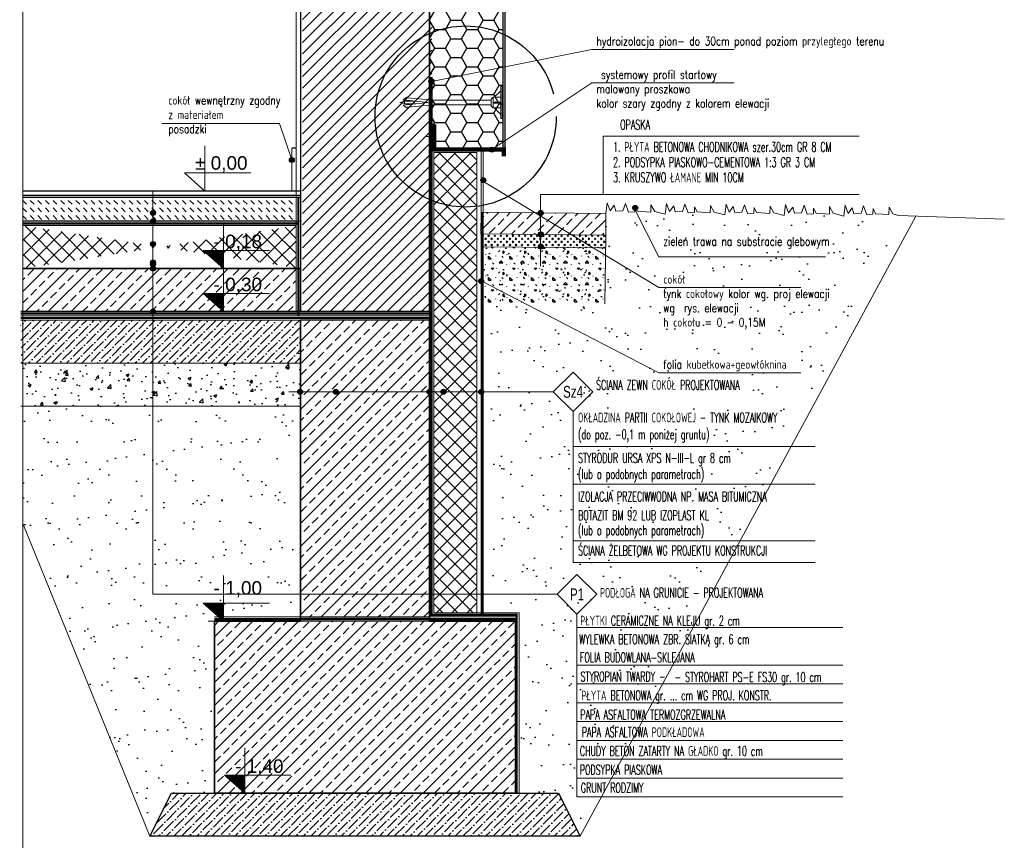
# Model space of a CAD drawing. Header units: millimetres. Extents: x -1427 to 10229, y -1578 to 5221.
# Tile 91 of 129: x 3064 to 3293, y 972 to 1163. Entities that reach past the tile are written whole.
import ezdxf
from ezdxf.enums import TextEntityAlignment as Align

# ---------------------------------------------------------------- set-up
doc = ezdxf.new("R2010")
doc.units = ezdxf.units.MM
doc.linetypes.add('DASHED', pattern=[19.05, 12.7, -6.35])
for name, color, linetype, lineweight in [('0-S-linia-beton-slupy', 7, 'Continuous', 35), ('0-S-linia-optiroc', 43, 'Continuous', 30), ('A WIDOKOWE', 7, 'Continuous', 5), ('A_opis', 7, 'Continuous', 13), ('A_SCIANY ZEWNĘTRZNE', 1, 'Continuous', 30), ('B-widok', 1, 'Continuous', 0), ('WIDOK CIENKA', 199, 'Continuous', 9)]:
    doc.layers.add(name, color=color, linetype=linetype, lineweight=lineweight)
for name, color, linetype in [('A-op', 3, 'Continuous'), ('B-izolacja', 8, 'Continuous'), ('B-izolacja-PW', 7, 'Continuous'), ('H-hatch', 8, 'Continuous')]:
    doc.layers.add(name, color=color, linetype=linetype)
doc.styles.add('Arial', font='arial.ttf')
doc.styles.add('ARIAL TEEN', font='arial.ttf')
doc.styles.add('SIMPLEX', font='simplex.shx', dxfattribs={"width": 0.77})
doc.styles.add('TXT', font='simplex.shx')
pattern_1 = [(0, (-24591.6135, -15357.7944), (5, 5), [0.625, -4.375]), (90, (-24591.6135, -15357.7944), (-5, 5), [0.625, -4.375]), (135, (-24590.9885, -15357.7944), (-5, 4e-16), [0.8838835, -6.1871845]), (0, (-24590.9885, -15354.982), (5, 5), [0.625, -4.375]), (45, (-24590.676, -15355.2944), (4e-16, 5), [0.4419415, -6.629126]), (135, (-24590.676, -15355.2944), (-5, 4e-16), [0.4419415, -6.629126]), (0, (-24589.1135, -15353.732), (5, 5), [0.8838835, -4.1161165]), (45, (-24589.1135, -15353.732), (4e-16, 5), [0.625, -6.446068]), (135, (-24588.2296, -15353.732), (-5, 4e-16), [0.625, -6.446068]), (90, (-24588.176, -15356.5444), (-5, 5), [0.625, -4.375]), (45, (-24588.176, -15356.5444), (4e-16, 5), [0.4419415, -6.629126]), (135, (-24587.8635, -15356.232), (-5, 4e-16), [0.4419415, -6.629126]), (0, (-24590.9885, -15356.5444), (5, 5), [0.3125, -4.1875]), (0, (-24587.2385, -15355.2944), (5, 5), [0.3125, -4.1875]), (90, (-24588.801, -15354.6694), (-5, 5), [0.3125, -4.1875]), (135, (-24588.176, -15357.482), (-5, 4e-16), [0.4419415, -6.629126]), (135, (-24590.3635, -15354.0444), (-5, 4e-16), [0.4419415, -6.629126]), (45, (-24589.2697, -15356.1537), (4e-16, 5), [0.4419415, -6.629126]), (90, (-24589.8947, -15357.1694), (-5, 5), [0.078125, -4.921875]), (90, (-24589.6604, -15355.06), (-5, 5), [0.078125, -4.921875]), (90, (-24587.3166, -15354.2006), (-5, 5), [0.078125, -4.921875]), (90, (-24587.2385, -15356.857), (-5, 5), [0.078125, -4.921875])]
pattern_2 = [(37.5, (-47572.838, -14217.535), (-0.3149668, 9.6341188), [0, -7.6, 0, -8.5, 0, -8.125]), (7.5, (-47572.838, -14217.535), (8.8488835, 14.1107303), [0, -4.1, 0, -6.85, 0, -2.625]), (327.5, (-47578.988, -14217.535), (15.5707093, 0.0282953), [0, -2.5, 0, -9, 0, -11.75]), (317.5, (-47578.988, -14217.535), (15.030633, 4.3883778), [0, -1.25, 0, -5.9, 0, -6.75])]

msp = doc.modelspace()

# ---------------------------------------------------------------- hatches: boundary and pattern name
at = {"layer": 'A_opis', "linetype": 'ByBlock', "lineweight": -2}
for points in [[(3159.59058, 1148.46282, -1), (3160.74985, 1148.46282, -1)], [(3173.63916, 1132.60204, -1), (3174.79843, 1132.60204, -1)], [(3127.14058, 1130.19722, -1), (3128.29985, 1130.19722, -1)], [(3171.64058, 1125.48992, -1), (3172.79985, 1125.48992, -1)], [(3206.94224, 1119.06742, -1), (3208.10151, 1119.06742, -1)], [(3094.8693, 1117.88739, -1), (3096.02856, 1117.88739, -1)], [(3184.97028, 1117.88739, -1), (3186.12955, 1117.88739, -1)], [(3094.8693, 1115.94252, -1), (3096.02856, 1115.94252, -1)], [(3185.02209, 1112.88826, -1), (3186.18135, 1112.88826, -1)], [(3094.8693, 1110.65622, -1), (3096.02856, 1110.65622, -1)], [(3185.02209, 1110.05348, -1), (3186.18135, 1110.05348, -1)], [(3094.8693, 1106.39844, -1), (3096.02856, 1106.39844, -1)], [(3094.8693, 1105.95138, -1), (3096.02856, 1105.95138, -1)], [(3094.8693, 1104.94252, -1), (3096.02856, 1104.94252, -1)], [(3171.14058, 1102.00664, -1), (3172.29985, 1102.00664, -1)], [(3094.8693, 1094.94252, -1), (3096.02856, 1094.94252, -1)], [(3129.0574, 1076.28898, -1), (3130.21667, 1076.28898, -1)], [(3137.37165, 1076.30108, -1), (3138.53091, 1076.30108, -1)], [(3159.11325, 1076.30108, -1), (3160.27252, 1076.30108, -1)], [(3162.37165, 1076.30108, -1), (3163.53091, 1076.30108, -1)], [(3171.1691, 1076.30108, -1), (3172.32837, 1076.30108, -1)]]:
    msp.add_hatch(color=256, dxfattribs=at).paths.add_polyline_path(points)
at = {"layer": 'A_opis'}
h = msp.add_hatch(dxfattribs=at)
h.set_pattern_fill('ANSI31', color=256, style=0)
h.set_pattern_definition([(45, (-47577.8383, -14261.53501), (-0.08838834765, 0.08838834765), [])])
edge = h.paths.add_edge_path()
edge.add_line((3107.08894, 1109.17563), (3111.79856, 1104.93715))
edge.add_line((3111.79856, 1109.17563), (3107.08894, 1109.17563))
edge.add_line((3111.79856, 1109.17563), (3111.79856, 1104.93715))
h = msp.add_hatch(dxfattribs=at)
h.set_pattern_fill('ANSI31', color=256, style=0)
h.set_pattern_definition([(45, (-47577.8383, -14271.53501), (-0.08838834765, 0.08838834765), [])])
edge = h.paths.add_edge_path()
edge.add_line((3107.08894, 1099.17563), (3111.79856, 1094.93715))
edge.add_line((3111.79856, 1099.17563), (3107.08894, 1099.17563))
edge.add_line((3111.79856, 1099.17563), (3111.79856, 1094.93715))
h = msp.add_hatch(dxfattribs=at)
h.set_pattern_fill('ANSI31', color=256, style=0)
h.set_pattern_definition([(45, (-47577.8383, -14343.53822), (-0.08838834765, 0.08838834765), [])])
edge = h.paths.add_edge_path()
edge.add_line((3107.08894, 1027.17242), (3111.79856, 1022.93394))
edge.add_line((3111.79856, 1027.17242), (3107.08894, 1027.17242))
edge.add_line((3111.79856, 1027.17242), (3111.79856, 1022.93394))
h = msp.add_hatch(dxfattribs=at)
h.set_pattern_fill('ANSI31', color=256, style=0)
h.set_pattern_definition([(45, (-47572.8383, -14383.53822), (-0.08838834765, 0.08838834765), [])])
edge = h.paths.add_edge_path()
edge.add_line((3112.08894, 987.17242), (3116.79856, 982.93394))
edge.add_line((3116.79856, 987.17242), (3112.08894, 987.17242))
edge.add_line((3116.79856, 987.17242), (3116.79856, 982.93394))
at = {"layer": 'B-izolacja'}
h = msp.add_hatch(dxfattribs=at)
h.set_pattern_fill('HONEY', color=256, scale=20, style=0)
h.set_pattern_definition([(0, (-47572.8383, -14265.535), (3.75, 2.16506351), [2.5, -5]), (120, (-47572.8383, -14265.535), (-3.75, 2.16506351), [2.5, -5]), (60, (-47572.8383, -14265.535), (8e-16, 4.33012702), [-5, 2.5])])
edge = h.paths.add_edge_path()
edge.add_line((3176.71492, 1206.32922), (3159.71492, 1206.32922))
edge.add_line((3176.71492, 1206.32922), (3176.71492, 1132.93715))
edge.add_line((3176.71492, 1132.93715), (3159.71492, 1132.93715))
edge.add_line((3159.71492, 1132.93715), (3159.71492, 1206.32922))
h = msp.add_hatch(dxfattribs=at)
h.set_pattern_fill('ANSI37', color=256, scale=20, style=0)
h.set_pattern_definition([(45, (-47572.8383, -14265.535), (-1.76776695, 1.76776695), []), (135, (-47572.8383, -14265.535), (-1.76776695, -1.76776695), [])])
h.paths.add_polyline_path([(3170.71492, 1024.93395), (3160.71492, 1024.93395), (3160.71492, 1131.93715), (3170.71492, 1131.93715)])
h = msp.add_hatch(dxfattribs=at)
h.set_pattern_fill('ANSI37', color=256, scale=20, style=0)
h.set_pattern_definition([(45, (-38770.5823, -28183.7956), (-1.76776695, 1.76776695), []), (135, (-38770.5823, -28183.7956), (-1.76776695, -1.76776695), [])])
edge = h.paths.add_edge_path()
edge.add_line((3065.20949, 1104.94158), (3065.20949, 1114.93272))
edge.add_line((3129.71618, 1104.93715), (3065.20949, 1104.94601))
edge.add_line((3128.71492, 1114.93715), (3065.20949, 1114.93715))
edge.add_line((3128.71492, 1114.93715), (3128.71492, 1104.93715))
at = {"layer": 'H-hatch'}
h = msp.add_hatch(dxfattribs=at)
h.set_pattern_fill('ANSI31', color=256, scale=15, style=0)
h.set_pattern_definition([(45, (-45926.3734, -14265.535), (-1.325825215, 1.325825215), [])])
h.paths.add_polyline_path([(3130.21633, 1094.88702), (3160.21633, 1094.88702), (3160.21633, 1207.88533), (3130.21633, 1207.88533)])
h = msp.add_hatch(dxfattribs=at)
h.set_pattern_fill('DASH', color=256, scale=10, angle=315, style=0)
h.set_pattern_definition([(315, (-47577.8383, -14260.535), (1.767766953, -4e-16), [1.25, -1.25])])
h.paths.add_polyline_path([(3065.20949, 1121.43715), (3065.20949, 1115.93715), (3128.71492, 1115.93715), (3128.71492, 1121.43715)])
h = msp.add_hatch(dxfattribs=at)
h.set_pattern_fill('ANSI33', color=256, scale=15, style=0)
h.set_pattern_definition([(45, (-9077.609, -24658.894), (-2.65165043, 2.65165043), []), (45, (-9074.9572, -24658.894), (-2.65165043, 2.65165043), [1.875, -0.9375])])
h.paths.add_polyline_path([(3171.66313, 1113.03222), (3171.71492, 1118.03196), (3200.66313, 1117.73209), (3200.66313, 1112.73182)])
h = msp.add_hatch(dxfattribs=at)
h.set_pattern_fill('AR-SAND', color=256, scale=5, style=0)
h.set_pattern_definition(pattern_2)
h.paths.add_polyline_path([(3180.57414, 982.93394), (3189.71492, 982.93394), (3194.71492, 972.93394), (3270.39848, 1117.5082), (3200.66313, 1117.73209), (3200.45597, 1096.73289), (3172.53101, 1096.73289), (3172.53101, 1024.93395), (3180.57414, 1024.93395)])
h = msp.add_hatch(dxfattribs=at)
h.set_pattern_fill('CROSS', color=256, style=0)
h.set_pattern_definition([(45, (-24591.967, -15361.7944), (-0.70710678, 0.70710678), [0.5, -0.5]), (135, (-24591.6135, -15361.7944), (-0.70710678, -0.70710678), [0.5, -0.5])])
h.paths.add_polyline_path([(3171.66313, 1110.03206), (3171.66313, 1113.03222), (3200.66313, 1112.73182), (3200.63206, 1109.73198)])
h = msp.add_hatch(dxfattribs=at)
h.set_pattern_fill('CONCRE', color=256, scale=5, style=0)
h.set_pattern_definition(pattern_1)
h.paths.add_polyline_path([(3200.45597, 1096.73289), (3188.38813, 1096.86063), (3188.38813, 1102.03767), (3171.71493, 1102.03767), (3171.83915, 1110.03024), (3200.63206, 1109.73198)])
h = msp.add_hatch(dxfattribs=at)
h.set_pattern_fill('ANSI33', color=256, scale=15, style=0)
h.set_pattern_definition([(45, (-34991.458, -25013.9983), (-2.65165043, 2.65165043), []), (45, (-34988.8064, -25013.9983), (-2.65165043, 2.65165043), [1.875, -0.9375])])
h.paths.add_polyline_path([(3128.71492, 1094.93709), (3065.20949, 1094.93715), (3065.20949, 1104.93718), (3128.71492, 1104.93712)])
h = msp.add_hatch(dxfattribs=at)
h.set_pattern_fill('CONCRE', color=256, scale=5, style=0)
h.set_pattern_definition(pattern_1)
edge = h.paths.add_edge_path()
edge.add_line((3188.09708, 1101.42164), (3171.71492, 1101.42164))
edge.add_line((3188.09708, 1101.42164), (3188.09708, 1097.06442))
edge.add_line((3188.09708, 1097.06442), (3171.71492, 1097.06442))
edge.add_line((3171.71492, 1097.06442), (3171.71492, 1101.42164))
h = msp.add_hatch(dxfattribs=at)
h.set_pattern_fill('ANSI36', color=256, scale=10, style=0)
h.set_pattern_definition([(45, (-47573.4121, -14254.6748), (0.662912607, 2.43067956), [3.125, -0.625, 0, -0.625])])
h.paths.add_polyline_path([(3064.63571, 1092.93715), (3064.88754, 1082.93715), (3129.84084, 1082.93715), (3129.58901, 1092.93715)])
h = msp.add_hatch(dxfattribs=at)
h.set_pattern_fill('ANSI33', color=256, scale=15, style=0)
h.set_pattern_definition([(45, (-45926.3734, -14265.535), (-2.65165043, 2.65165043), []), (45, (-45923.7217, -14265.535), (-2.65165043, 2.65165043), [1.875, -0.9375])])
h.paths.add_polyline_path([(3129.71924, 1023.93395), (3159.71492, 1023.93395), (3159.71492, 1092.93715), (3129.71924, 1092.93715)])
h = msp.add_hatch(dxfattribs=at)
h.set_pattern_fill('AR-CONC', color=256, style=0)
h.set_pattern_definition([(50, (-47572.8383, -14255.535), (7.1726018, -0.62752135), [0.75, -8.25]), (355, (-47572.838, -14255.535), (-1.3875133, 7.5219213), [0.6, -6.6]), (100.451444, (-47572.2406, -14255.587), (5.7850885, 6.8943999), [0.6374019, -7.0114211]), (46.1842, (-47572.838, -14253.535), (10.6724133, -1.6551928), [1.125, -12.375]), (96.635635, (-47571.949, -14253.673), (9.3466195, 9.741186), [0.9561034, -10.5171376]), (351.184164, (-47572.838, -14253.535), (9.3466195, 9.741186), [0.9, -9.9]), (21, (-47571.8383, -14254.035), (5.9690705, -4.0261889), [0.75, -8.25]), (326, (-47571.838, -14254.035), (2.4331533, 7.2515005), [0.6, -6.6]), (71.451445, (-47571.341, -14254.3705), (8.4022238, 3.2253115), [0.6374019, -7.0114211]), (37.5, (-47572.8383, -14255.535), (0.12159855, 3.32893854), [0, -6.52, 0, -6.7, 0, -6.625]), (7.5, (-47572.8383, -14255.535), (2.63069537, 3.94411712), [0, -3.82, 0, -6.37, 0, -2.525]), (327.5, (-47575.0683, -14255.535), (5.33822436, -0.22554872), [0, -2.5, 0, -7.8, 0, -10.35]), (317.5, (-47576.0683, -14255.535), (5.8318617, 1.00104982), [0, -3.25, 0, -5.18, 0, -7.35])])
h.paths.add_polyline_path([(3064.63571, 1082.93715), (3064.88754, 1072.93715), (3129.84084, 1072.93715), (3129.58901, 1082.93715)])
h = msp.add_hatch(dxfattribs=at)
h.set_pattern_fill('AR-SAND', color=256, scale=5, style=0)
h.set_pattern_definition(pattern_2)
h.paths.add_polyline_path([(3094.71492, 972.93394), (3099.71492, 982.93394), (3109.71492, 982.93394), (3109.71492, 1023.93395), (3128.71492, 1023.93395), (3128.96675, 1072.93715), (3065.46132, 1072.93715), (3065.20949, 1045.65849)])
h = msp.add_hatch(dxfattribs=at)
h.set_pattern_fill('ANSI33', color=256, scale=15, style=0)
h.set_pattern_definition([(45, (-34986.458, -25223.9984), (-2.65165043, 2.65165043), []), (45, (-34983.8064, -25223.9984), (-2.65165043, 2.65165043), [1.875, -0.9375])])
h.paths.add_polyline_path([(3109.71492, 982.93394), (3109.71493, 1022.93394), (3129.7149, 1022.93394), (3159.7149, 1022.93394), (3179.71493, 1022.93394), (3179.71492, 982.93394)])
h = msp.add_hatch(dxfattribs=at)
h.set_pattern_fill('ANSI36', color=256, scale=10, style=0)
h.set_pattern_definition([(45, (-47572.8383, -14217.535), (0.662912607, 2.43067956), [3.125, -0.625, 0, -0.625])])
h.paths.add_polyline_path([(3099.71492, 982.93394), (3094.7953, 973.0947), (3194.71492, 972.93394), (3189.71492, 982.93394), (3109.71492, 983.06782), (3109.71492, 982.93394)])

# ---------------------------------------------------------------- linework, layer by layer
at = {"layer": '0-S-linia-beton-slupy'}
for points in [[(3129.71492, 1104.93715), (3065.20949, 1104.93715)], [(3159.71492, 1094.93715), (3064.71315, 1094.93715)], [(3159.71492, 1022.93394), (3179.71492, 1022.93394), (3179.71492, 982.93394), (3109.71492, 982.93394), (3109.71492, 1022.93394), (3129.71492, 1022.93394)]]:
    msp.add_lwpolyline(points, dxfattribs=at)
for points, elevation in [([(3129.71492, 1022.93394), (3129.71924, 1092.93715)], 4.8), ([(3159.71492, 1084.93715), (3159.71492, 1022.93394)], -4.8)]:
    msp.add_lwpolyline(points, dxfattribs=dict(at, elevation=elevation))
at = {"layer": '0-S-linia-optiroc', "elevation": 9.6}
msp.add_lwpolyline([(3129.71492, 1207.93545), (3129.71619, 1104.93534)], dxfattribs=at)
at = {"layer": '0-S-linia-optiroc'}
msp.add_lwpolyline([(3159.71492, 1207.93545), (3159.71492, 1023.93395)], dxfattribs=at)
at = {"layer": 'A WIDOKOWE', "linetype": 'DASHED', "lineweight": -3, "ltscale": 10}
msp.add_circle((3168.11551, 1140.29894), 21.06522, dxfattribs=at)
at = {"layer": 'A-op'}
for points in [[(3129.71492, 1094.93715), (3159.71492, 1094.93715), (3159.71492, 1207.93545), (3129.71492, 1207.93545)], [(3129.71924, 1023.93395), (3159.71492, 1023.93395), (3159.71492, 1092.93715), (3129.71924, 1092.93715)]]:
    msp.add_lwpolyline(points, close=True, dxfattribs=at)
at = {"layer": 'A-op', "elevation": 4.8}
msp.add_lwpolyline([(3129.71492, 1094.93715), (3129.71619, 1104.93703)], dxfattribs=at)
at = {"layer": 'A_opis'}
for p, q in [((3200.03987, 1135.76343, -4.8), (3259.58692, 1135.76344, -4.8)), ((3200.03987, 1135.76343, -4.8), (3200.03987, 1122.15989, -4.8)), ((3193.07094, 1071.68742, -4.8), (3193.07094, 1036.6001, -4.8))]:
    msp.add_line(p, q, dxfattribs=at)
at = {"layer": 'A_opis', "lineweight": 0}
msp.add_line((3193.98842, 1024.60808, -4.8), (3193.98842, 982.10808, -4.8), dxfattribs=at)
for points in [[(3230.50269, 1155.88829), (3197.46878, 1155.88829), (3160.16492, 1148.45745)], [(3230.50269, 1148.09286), (3197.46878, 1148.09286), (3174.2135, 1132.59667)], [(3246.02816, 1100.50271), (3212.99425, 1100.50271), (3171.71492, 1125.48455)], [(3251.75852, 1107.70352), (3212.99425, 1107.70352), (3207.27764, 1118.97449)], [(3246.02816, 1080.72119), (3212.99425, 1080.72119), (3171.71492, 1102.12806)]]:
    msp.add_lwpolyline(points, dxfattribs=at)
for points, elevation in [([(3097.49227, 1138.69198), (3124.81913, 1138.69198), (3127.71492, 1130.19185)], 9.6), ([(3095.44364, 1122.93715), (3095.44364, 1029.20427), (3189.39223, 1029.20427)], -4.8), ([(3193.98842, 1021.48308), (3255.77094, 1021.48308)], -4.8), ([(3193.98842, 1012.73308), (3255.77094, 1012.73308)], -4.8), ([(3193.98842, 1008.35808), (3255.77094, 1008.35808)], -4.8), ([(3193.98842, 1003.98308), (3255.77094, 1003.98308)], -4.8), ([(3193.98842, 999.60808), (3255.77094, 999.60808)], -4.8), ([(3193.98842, 995.23308), (3255.77094, 995.23308)], -4.8), ([(3193.98842, 990.85808), (3255.77094, 990.85808)], -4.8), ([(3193.98842, 986.48308), (3255.77094, 986.48308)], -4.8), ([(3193.98842, 982.10808), (3255.77094, 982.10808)], -4.8)]:
    msp.add_lwpolyline(points, dxfattribs=dict(at, elevation=elevation))
at = {"layer": 'A_opis'}
for points in [[(3107.48762, 1133.48081), (3107.48762, 1122.93715), (3102.778, 1127.17563), (3118.184, 1127.17563)], [(3103.93619, 1122.93715), (3117.9099, 1122.93715)], [(3111.79856, 1105.48081), (3111.79856, 1094.93715), (3107.08894, 1099.17563), (3122.49495, 1099.17563)], [(3108.24713, 1094.93715), (3122.22084, 1094.93715)], [(3116.79856, 993.4776), (3116.79856, 982.93394), (3112.08894, 987.17242), (3127.49495, 987.17242)], [(3113.24713, 982.93394), (3127.22084, 982.93394)]]:
    msp.add_lwpolyline(points, dxfattribs=at)
for points, elevation in [([(3259.58692, 1122.15989), (3185.54462, 1122.15989), (3185.54462, 1105.48853)], -4.8), ([(3111.79856, 1115.48081), (3111.79856, 1104.93715), (3107.08894, 1109.17563), (3122.49495, 1109.17563)], 9.6), ([(3108.24713, 1104.93715), (3122.22084, 1104.93715)], 9.6), ([(3193.07094, 1063.55041), (3249.32094, 1063.55041)], -4.8), ([(3193.07094, 1054.80041), (3249.32094, 1054.80041)], -4.8), ([(3193.07094, 1041.67541), (3249.32094, 1041.67541)], -4.8), ([(3193.07094, 1036.6001), (3249.32094, 1036.6001)], -4.8), ([(3111.79856, 1033.5776), (3111.79856, 1022.93394), (3107.08894, 1027.17242), (3122.49495, 1027.17242)], 4.8), ([(3108.24713, 1022.93394), (3122.22084, 1022.93394)], 4.8)]:
    msp.add_lwpolyline(points, dxfattribs=dict(at, elevation=elevation))
at = {"layer": 'A_opis', "elevation": -4.8}
msp.add_lwpolyline([(3193.07094, 1071.68742), (3197.66713, 1076.28361), (3193.07094, 1080.87981), (3188.47474, 1076.28361)], close=True, dxfattribs=at)
at = {"layer": 'A_opis', "lineweight": 5, "elevation": -4.8}
msp.add_lwpolyline([(3188.47474, 1076.28361), (3127.0105, 1076.28361)], dxfattribs=at)
at = {"layer": 'A_opis', "lineweight": 0, "elevation": -4.8}
msp.add_lwpolyline([(3193.98842, 1024.60808), (3198.58462, 1029.20427), (3193.98842, 1033.80047), (3189.39223, 1029.20427)], close=True, dxfattribs=at)
at = {"layer": 'A_opis', "linetype": 'ByBlock', "lineweight": -2}
for centre in [(3160.16492, 1148.45745), (3174.2135, 1132.59667), (3127.71492, 1130.19185, 9.6), (3172.21492, 1125.48455), (3207.51658, 1119.06205), (3095.44364, 1117.88202, 4.8), (3185.54462, 1117.88202), (3095.44364, 1115.93715, 9.6), (3185.59643, 1112.88289), (3095.44364, 1110.65085, 9.6), (3185.59643, 1110.04811), (3095.44364, 1106.39307, 9.6), (3095.44364, 1105.94601, 9.6), (3095.44364, 1104.93715, 9.6), (3171.71492, 1102.00127, 4.8), (3095.44364, 1094.93715, 9.6), (3129.63174, 1076.28361, 4.8), (3137.94599, 1076.29572), (3159.68759, 1076.29572), (3162.94599, 1076.29572), (3171.74344, 1076.29572)]:
    msp.add_circle(centre, 0.57963, dxfattribs=at)
at = {"layer": 'A_SCIANY ZEWNĘTRZNE', "linetype": 'Continuous'}
for points, elevation in [([(3177.21492, 1207.93715), (3177.21492, 1132.93715)], -4.8), ([(3176.71492, 1205.80634), (3176.71492, 1132.93715)], -4.8), ([(3128.71492, 1132.93715), (3127.71492, 1132.93715)], 9.6), ([(3159.71492, 1132.93715), (3176.71492, 1132.93715)], 4.8), ([(3129.71492, 1104.93703), (3129.71492, 1104.93545)], 9.6)]:
    msp.add_lwpolyline(points, dxfattribs=dict(at, elevation=elevation))
for points in [[(3129.71492, 1122.93715), (3065.20949, 1122.93715)], [(3129.71492, 1121.93715), (3065.20949, 1121.93715)], [(3129.71492, 1121.43715), (3065.20949, 1121.43715)], [(3128.71492, 1121.43715), (3065.20949, 1121.43715)], [(3128.71492, 1115.93715), (3065.20949, 1115.93715)]]:
    msp.add_lwpolyline(points, dxfattribs=at)
at = {"layer": 'B-izolacja-PW', "linetype": 'DASHED', "ltscale": 0.1, "const_width": 0.5}
for points, elevation in [([(3160.16492, 1149.45078), (3160.16492, 1024.43395)], -4.8), ([(3129.21492, 1121.43715), (3129.21492, 1093.93715)], 9.6), ([(3179.71492, 1023.43395), (3109.71492, 1023.43395)], -4.8), ([(3179.97645, 982.93394), (3179.97645, 1024.43395), (3159.71492, 1024.43395)], -4.8)]:
    msp.add_lwpolyline(points, dxfattribs=dict(at, elevation=elevation))
for points in [[(3172.03101, 1118.02868), (3172.03101, 1024.43395)], [(3129.21492, 1115.43715), (3065.20949, 1115.43715)], [(3159.71492, 1094.43715), (3064.71315, 1094.43715)], [(3159.71492, 1093.43715), (3064.71315, 1093.43715)]]:
    msp.add_lwpolyline(points, dxfattribs=at)
at = {"layer": 'B-widok'}
for p, q in [((3159.71492, 1048.08392, 5.63702), (3159.71492, 1132.93715)), ((3159.71492, 1132.93715), (3171.71492, 1132.93715)), ((3171.71492, 1132.93715), (3171.71492, 1024.43395)), ((3160.71492, 1131.93715), (3170.71492, 1131.93715)), ((3170.71492, 1131.93715), (3170.71492, 1024.93395)), ((3171.71492, 1022.93394), (3159.71492, 1022.93394)), ((3170.71492, 1023.93394), (3160.71492, 1023.93394))]:
    msp.add_line(p, q, dxfattribs=at)
for points, elevation in [([(3065.20949, 588.78917), (3065.20949, 1582.61864)], -4.8), ([(3128.71492, 1117.93715), (3128.71492, 1207.93545)], -4.8), ([(3129.71492, 1117.93715), (3129.71492, 1207.93545)], -4.8), ([(3176.71492, 1206.32922), (3176.71492, 1132.93715), (3159.71492, 1132.93715), (3159.71492, 1206.32922), (3166.85073, 1206.32922)], -4.8), ([(3161.18573, 1135.67595), (3158.79165, 1135.67595)], -4.8), ([(3127.71492, 1132.93715), (3127.71492, 1122.93715)], 9.6), ([(3159.71492, 1132.93715), (3159.71492, 1048.08392)], 4.8), ([(3128.71492, 1110.93715), (3128.71492, 1122.93715)], 9.6), ([(3129.71492, 1115.93715), (3129.71492, 1122.93715)], 9.6), ([(3268.70643, 1117.30712), (3293.30468, 1116.41716)], -4.8), ([(3129.71492, 1092.93726), (3129.71809, 1092.93726)], -9.6), ([(3129.71492, 1082.93715), (3129.71492, 1022.93394)], 9.6), ([(3159.71492, 1082.93726), (3159.71492, 1062.93896)], -9.6), ([(3180.57414, 982.93394), (3180.57414, 1024.93395), (3160.71492, 1024.93395)], -4.8)]:
    msp.add_lwpolyline(points, dxfattribs=dict(at, elevation=elevation))
at = {"layer": 'B-widok', "const_width": 1, "elevation": -4.8}
msp.add_lwpolyline([(3160.76593, 1138.45761), (3160.76593, 1132.59667), (3177.01968, 1132.59667), (3177.01968, 1131.00209)], dxfattribs=at)
at = {"layer": 'B-widok'}
for points in [[(3171.71492, 1132.93715), (3171.71492, 1118.03196)], [(3172.21492, 1132.93715), (3172.21492, 1118.03196)], [(3160.71492, 1024.93395), (3160.71492, 1131.93715)], [(3128.71492, 1115.93715), (3065.20949, 1115.93715), (3065.20949, 1121.43715), (3128.71492, 1121.43715)], [(3200.66313, 1117.73209), (3200.9805, 1120.242), (3201.66246, 1118.33259), (3202.63755, 1119.66286), (3203.01063, 1118.26806), (3204.65934, 1118.36227), (3205.24816, 1120.08164), (3205.97831, 1118.03253), (3207.43859, 1118.12674), (3207.46214, 1119.44571), (3208.05097, 1118.26806), (3211.13848, 1118.05071), (3211.18559, 1119.77008), (3212.04574, 1118.22171), (3214.49771, 1117.58878)], [(3214.49771, 1117.58878), (3214.81508, 1120.09869), (3215.49704, 1118.18928), (3216.47213, 1119.51955), (3216.84521, 1118.12475), (3218.49392, 1118.21896), (3219.08274, 1119.93833), (3219.81288, 1117.88922), (3221.27317, 1117.98343), (3221.29672, 1119.3024), (3221.88555, 1118.12475), (3224.97306, 1117.9074), (3225.02016, 1119.62677), (3225.88032, 1118.0784), (3228.33229, 1117.44547)], [(3228.33229, 1117.44547), (3228.64966, 1119.95538), (3229.33161, 1118.04597), (3230.30671, 1119.37624), (3230.67979, 1117.98144), (3232.32849, 1118.07565), (3232.91732, 1119.79502), (3233.64746, 1117.74591), (3235.10775, 1117.84012), (3235.1313, 1119.15909), (3235.72012, 1117.98144), (3238.80763, 1117.76409), (3238.85474, 1119.48346), (3239.7149, 1117.93509), (3242.16686, 1117.30216)], [(3242.16686, 1117.30216), (3242.48424, 1119.81207), (3243.16619, 1117.90266), (3244.14128, 1119.23294), (3244.51436, 1117.83813), (3246.16307, 1117.93234), (3246.7519, 1119.65171), (3247.48204, 1117.6026), (3248.94232, 1117.69681), (3248.96588, 1119.01578), (3249.5547, 1117.83813), (3252.64221, 1117.62078), (3252.68932, 1119.34015), (3253.54947, 1117.79178), (3256.00144, 1117.15885)], [(3256.00144, 1117.15885), (3256.31881, 1119.66876), (3257.00077, 1117.75935), (3257.97586, 1119.08963), (3258.34894, 1117.69482), (3259.99765, 1117.78903), (3260.58647, 1119.5084), (3261.31661, 1117.45929), (3262.7769, 1117.5535), (3262.80045, 1118.87247), (3263.38928, 1117.69482), (3266.47679, 1117.47747), (3266.52389, 1119.19684), (3267.38405, 1117.64847), (3268.70643, 1117.30712)], [(3144.71492, 972.93394), (3194.71492, 972.93394), (3272.70489, 1117.16245)], [(3171.66313, 1113.03222), (3171.71492, 1118.03196)], [(3171.71492, 1118.03196), (3200.66313, 1117.73209)], [(3200.66313, 1117.73209), (3200.66313, 1112.73182)], [(3129.71618, 1115.93715), (3065.20949, 1115.93715)], [(3128.71492, 1114.93715), (3128.71492, 1104.93715), (3065.20949, 1104.93715), (3065.20949, 1114.93715), (3128.71492, 1114.93715)], [(3171.66313, 1113.03222), (3200.66313, 1112.73182)], [(3200.66313, 1112.73182), (3200.45597, 1096.73289)], [(3171.71492, 1110.03153), (3200.63206, 1109.73198)], [(3129.71618, 1104.93715), (3065.20949, 1104.93715)], [(3128.71492, 1104.93715), (3128.71492, 1094.93715)], [(3159.71492, 1093.93715), (3064.71315, 1093.93715)], [(3129.71492, 1094.93715), (3129.71819, 1094.93716)], [(3159.71492, 1092.93715), (3064.71315, 1092.93715)], [(3129.71492, 1082.93715), (3064.71315, 1082.93715)], [(3129.71492, 1072.93715), (3064.71315, 1072.93715)], [(3144.71492, 972.93394), (3094.71492, 972.93394), (3065.20949, 1045.65849)], [(3179.71492, 1023.93395), (3109.71492, 1023.93395)], [(3179.71492, 1022.93394), (3109.71492, 1022.93395)]]:
    msp.add_lwpolyline(points, dxfattribs=at)
at = {"layer": 'H-hatch'}
msp.add_lwpolyline([(3094.71492, 972.93394), (3099.71492, 982.93394), (3189.71492, 982.93394), (3194.71492, 972.93394)], close=True, dxfattribs=at)
at = {"layer": 'WIDOK CIENKA', "color": 1}
for p, q in [((3176.26014, 1139.80046, -4.8), (3176.26014, 1147.30046, -4.8)), ((3176.26014, 1147.30046, -4.8), (3176.61014, 1147.30046, -4.8)), ((3176.61014, 1139.80046, -4.8), (3176.61014, 1147.30046, -4.8)), ((3154.16418, 1144.64174, -4.8), (3153.55091, 1144.17125, -4.8)), ((3154.36954, 1144.62377, -4.8), (3154.16418, 1144.64174, -4.8)), ((3154.47527, 1144.85831, -4.8), (3154.36954, 1144.62377, -4.8)), ((3154.55098, 1144.62013, -4.8), (3154.47527, 1144.85831, -4.8)), ((3160.80194, 1144.07324, -4.8), (3154.55098, 1144.62013, -4.8)), ((3174.01014, 1144.32324, -4.8), (3174.51014, 1144.7923, -4.8)), ((3174.01014, 1142.77768, -4.8), (3174.01014, 1144.32324, -4.8)), ((3176.26014, 1144.7923, -4.8), (3174.51014, 1144.7923, -4.8)), ((3174.51014, 1142.27768, -4.8), (3174.51014, 1144.7923, -4.8)), ((3174.76014, 1144.7923, -4.8), (3176.26014, 1146.2923, -4.8)), ((3152.81633, 1143.55046, -4.8), (3153.90618, 1143.8732, -4.8)), ((3152.81633, 1143.55046, -4.8), (3153.90618, 1143.22772, -4.8)), ((3153.55091, 1144.17125, -4.8), (3155.10924, 1144.03491, -4.8)), ((3153.55091, 1142.92967, -4.8), (3155.10924, 1143.06601, -4.8)), ((3154.16418, 1142.45919, -4.8), (3153.55091, 1142.92967, -4.8)), ((3156.53141, 1143.8732, -4.8), (3153.90618, 1143.8732, -4.8)), ((3153.90618, 1143.22772, -4.8), (3153.90618, 1143.8732, -4.8)), ((3156.53141, 1143.22772, -4.8), (3153.90618, 1143.22772, -4.8)), ((3154.36954, 1142.47715, -4.8), (3154.16418, 1142.45919, -4.8)), ((3154.47527, 1142.24262, -4.8), (3154.36954, 1142.47715, -4.8)), ((3154.55098, 1142.48079, -4.8), (3154.47527, 1142.24262, -4.8)), ((3160.80194, 1143.02768, -4.8), (3154.55098, 1142.48079, -4.8)), ((3155.10924, 1144.03491, -4.8), (3159.36975, 1143.55046, -4.8)), ((3155.10924, 1143.06601, -4.8), (3159.36975, 1143.55046, -4.8)), ((3174.01014, 1144.07324, -4.8), (3160.80194, 1144.07324, -4.8)), ((3174.01014, 1143.02768, -4.8), (3160.80194, 1143.02768, -4.8)), ((3174.01014, 1142.77768, -4.8), (3174.51014, 1142.27768, -4.8)), ((3176.26014, 1142.27768, -4.8), (3174.51014, 1142.27768, -4.8)), ((3174.76014, 1143.63499, -4.8), (3176.26014, 1143.63499, -4.8)), ((3174.76014, 1143.43499, -4.8), (3174.76014, 1143.63499, -4.8)), ((3174.76014, 1143.43499, -4.8), (3176.26014, 1143.43499, -4.8)), ((3174.76014, 1142.27768, -4.8), (3176.26014, 1140.77768, -4.8)), ((3176.26014, 1139.80046, -4.8), (3176.61014, 1139.80046, -4.8)), ((3129.17695, 1085.1863, 4.8), (3129.52695, 1085.1863, 4.8))]:
    msp.add_line(p, q, dxfattribs=at)

# ---------------------------------------------------------------- texts
at = {"layer": 'A_opis', "style": 'TXT', "width": 0.6}
for s, p in [('OPASKA', (3204.00926, 1137.27838, -4.8)), ('1. PŁYTA BETONOWA CHODNIKOWA szer.30cm GR 8 CM', (3202.36583, 1132.10346, -4.8)), ('2. PODSYPKA PIASKOWO-CEMENTOWA 1:3 GR 3 CM', (3202.36583, 1128.54757, -4.8)), ('3. KRUSZYWO ŁAMANE MIN 10CM ', (3202.36583, 1125.0085, -4.8)), ('ŚCIANA ZEWN COKÓŁ PROJEKTOWANA', (3198.41623, 1076.75769, -10.82549)), ('OKŁADZINA PARTII COKOŁOWEJ - TYNK MOZAIKOWY', (3194.23307, 1069.18449, -4.8)), ('(do poz. -0,1 m poniżej gruntu)', (3194.23307, 1065.27525, -4.8)), ('STYRODUR URSA XPS N-III-L gr 8 cm', (3194.23307, 1059.78374, -4.8)), ('(lub o podobnych parametrach)', (3194.23307, 1056.05949, -4.8)), ('IZOLACJA PRZECIWWODNA NP. MASA BITUMICZNA ', (3194.23307, 1050.81454, -4.8)), ('BOTAZIT BM 92 LUB IZOPLAST KL', (3194.23307, 1046.43954, -4.8)), ('(lub o podobnych parametrach)', (3194.23307, 1042.97961, -4.8)), ('ŚCIANA ŻELBETOWA WG PROJEKTU KONSTRUKCJI', (3194.23307, 1038.24887, -4.8))]:
    msp.add_text(s, height=2.25, dxfattribs=at).set_placement(p)
at = {"layer": 'A_opis', "style": 'ARIAL TEEN', "width": 0.7}
msp.add_text('Sz4', height=2.75, dxfattribs=at).set_placement((3193.07094, 1076.28361, -4.8), align=Align.MIDDLE_CENTER)
at = {"layer": 'A_opis', "lineweight": 0, "style": 'ARIAL TEEN', "width": 0.7}
msp.add_text('P1', height=2.75, dxfattribs=at).set_placement((3193.98842, 1029.20427, -4.8), align=Align.MIDDLE_CENTER)
at = {"layer": 'A_opis', "lineweight": 0, "style": 'TXT', "width": 0.6}
for s, p in [('PODŁOGA NA GRUNICIE - PROJEKTOWANA', (3199.33371, 1028.44258, -10.82549)), ('PŁYTKI CERAMICZNE NA KLEJU gr. 2 cm', (3194.73752, 1021.95716, -10.82549)), ('WYLEWKA BETONOWA ZBR. SIATKĄ gr. 6 cm', (3194.50659, 1017.63449, -10.82549)), ('FOLIA BUDOWLANA-SKLEJANA', (3194.66927, 1013.41522, -10.82549)), ('STYROPIAN TWARDY -', (3194.80155, 1008.96268, -10.82549)), ('- STYROHART PS-E FS30 gr. 10 cm', (3216.67222, 1008.83474, -10.82549)), ('PŁYTA BETONOWA gr. ... cm WG PROJ. KONSTR.', (3195.00455, 1004.57791, -10.82549)), ('PAPA ASFALTOWA TERMOZGRZEWALNA', (3194.74024, 1000.09315, -10.82549)), ('PAPA ASFALTOWA PODKŁADOWA', (3195.10133, 996.02792, -10.82549)), ('CHUDY BETON ZATARTY NA GŁADKO gr. 10 cm', (3194.64049, 991.65197, -10.82549)), ('PODSYPKA PIASKOWA', (3194.64049, 987.27697, -10.82549)), ('GRUNT RODZIMY', (3194.87745, 983.08566, -10.82549))]:
    msp.add_text(s, height=2.25, dxfattribs=at).set_placement(p)
at = {"layer": 'A_opis', "color": 1, "lineweight": 0, "char_height": 2, "attachment_point": 1, "style": 'SIMPLEX'}
for s, insert, width in [('{\\C256;hydroizolacja pion- do 30cm ponad poziom przyległego terenu}', (3198.5097, 1158.8298, -4.8), 65.5057007), ('{\\C256; systemowy profil startowy\\Pmalowany proszkowo\\Pkolor szary zgodny z kolorem elewacji}', (3198.5097, 1151.03436, -4.8), 97.3998991), ('{\\C256;cokół wewnętrzny zgodny \\Pz materiałem\\Pposadzki }', (3099.00475, 1145.06186, 9.6), 65.5057007), ('{\\C256;zieleń trawa na substracie glebowym}', (3214.03517, 1112.26424, -4.8), 65.5057007), ('{\\C256;cokół \\Ptynk cokołowy kolor wg. proj elewacji\\Pwg  rys. elewacji\\Ph cokołu = 0 - 0,15M}', (3214.03517, 1103.44421, -4.8), 97.3998991), ('{\\C256;folia kubełkowa+geowłóknina}', (3214.03517, 1083.6627, -4.8), 97.3998991)]:
    msp.add_mtext(s, dxfattribs=dict(at, insert=insert, width=width))
at = {"layer": 'A_opis', "char_height": 3.15, "attachment_point": 1, "style": 'Arial'}
for s, insert in [('%%P 0,00', (3105.22301, 1131.0747)), ('- 0,18', (3109.53395, 1112.83503, 14.4)), ('- 0,30', (3109.53395, 1102.83503, 4.8)), ('- 1,00', (3109.53395, 1032.27166, 9.6)), ('- 1,40', (3114.53395, 990.83182, 4.8))]:
    msp.add_mtext(s, dxfattribs=dict(at, insert=insert))

doc.saveas('drawing.dxf')
